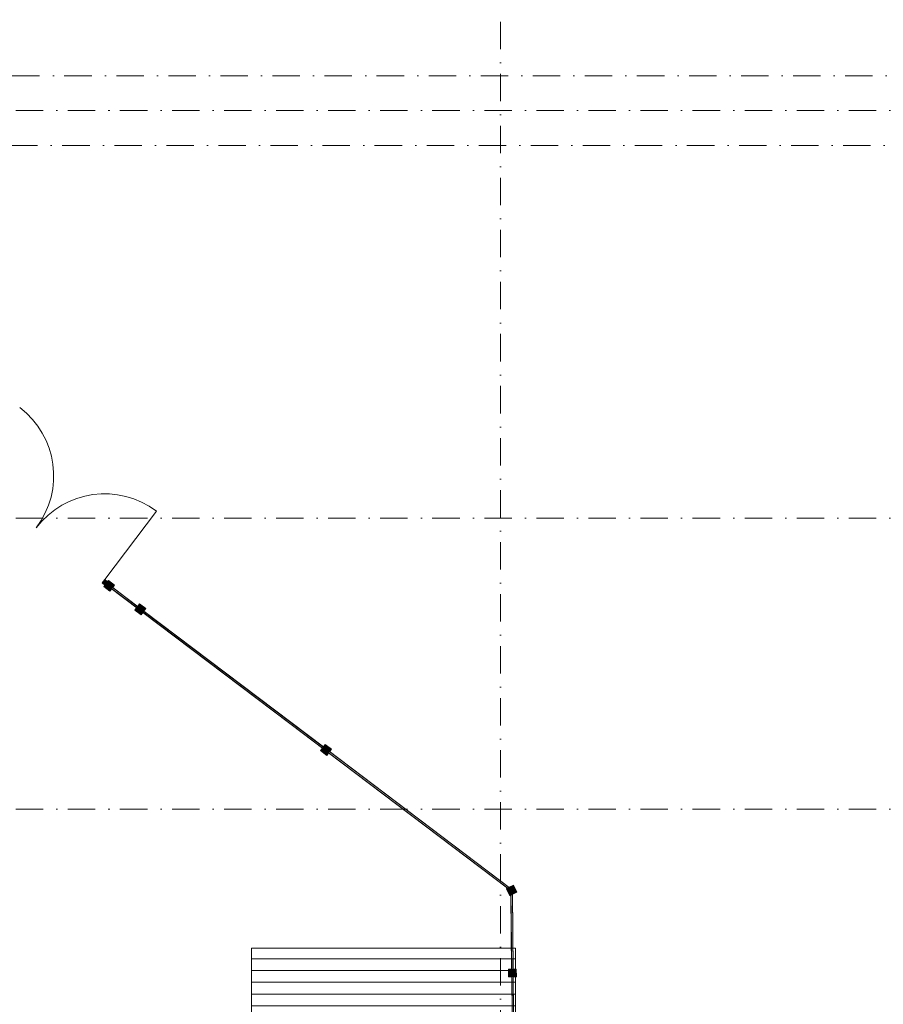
# Model space of a CAD drawing. Header units: millimetres. Extents: x -14761 to 157739, y -22400 to 107990.
# Tile 40 of 81: x 20808 to 31928, y 69484 to 82172. Entities that reach past the tile are written whole.
import ezdxf

# ---------------------------------------------------------------- set-up
doc = ezdxf.new("R2010")
doc.units = ezdxf.units.MM
doc.header["$MEASUREMENT"] = 0
doc.linetypes.add('Штрихпунктирная', pattern=[670.277762, 352.777767, -176.388884, 0, -141.111112])
doc.layers.add('Местность - Забор', color=7, linetype='Continuous')
doc.layers.add('Элемент Модели - Оси', color=7, linetype='Continuous')

msp = doc.modelspace()

# ---------------------------------------------------------------- hatches: boundary and pattern name
at = {"linetype": 'Continuous', "lineweight": 15, "true_color": 0xb1b1b1}
h = msp.add_hatch(dxfattribs=at)
h.set_pattern_fill('Настил_01', color=253, style=0, pattern_type=2)
h.set_pattern_definition([(0, (0, 0), (0, 152), [])])
h.paths.add_polyline_path([(23793, 70209), (27193, 70209), (27193, 49809), (23793, 49809)])
at = {"layer": 'Местность - Забор', "linetype": 'Continuous', "lineweight": 0, "true_color": 0x000000}
for points in [[(21938, 74930), (21902, 74957), (21869, 74914), (21905, 74886)], [(21979, 74868), (22003, 74850), (22030, 74886), (21950, 74946), (21923, 74910), (21947, 74892), (21941, 74884), (21917, 74902), (21890, 74867), (21970, 74806), (21997, 74842), (21973, 74860)], [(22338, 74577), (22350, 74593), (21982, 74872), (21970, 74856)], [(22347, 74589), (22341, 74581), (22317, 74600), (22290, 74564), (22370, 74503), (22397, 74539), (22373, 74557), (22379, 74565), (22403, 74547), (22430, 74583), (22350, 74643), (22323, 74608)], [(24730, 72767), (24742, 72782), (22382, 74569), (22370, 74553)], [(24739, 72779), (24733, 72771), (24709, 72789), (24682, 72753), (24761, 72692), (24789, 72728), (24765, 72746), (24771, 72754), (24795, 72736), (24822, 72772), (24742, 72832), (24715, 72797)], [(27117, 70959), (27129, 70975), (24774, 72758), (24762, 72742)], [(27149, 70926), (27149, 70898), (27211, 70929), (27166, 71019), (27104, 70988), (27126, 70971), (27120, 70963), (27094, 70983), (27076, 70974), (27121, 70884), (27139, 70893), (27139, 70926)], [(27143, 69907), (27163, 69907), (27154, 70926), (27134, 70926)], [(27158, 69907), (27148, 69907), (27147, 69937), (27102, 69937), (27103, 69837), (27148, 69837), (27148, 69867), (27158, 69867), (27158, 69837), (27203, 69838), (27202, 69938), (27157, 69937)], [(27169, 66907), (27189, 66907), (27163, 69867), (27143, 69867)]]:
    msp.add_hatch(color=18, dxfattribs=at).paths.add_polyline_path(points)

# ---------------------------------------------------------------- linework, layer by layer
at = {"color": 7, "linetype": 'Continuous', "lineweight": 15, "flags": 128}
msp.add_lwpolyline([(23793, 70209), (27193, 70209), (27193, 49809), (23793, 49809)], close=True, dxfattribs=at)
at = {"layer": 'Местность - Забор', "color": 7, "linetype": 'Continuous', "lineweight": 15}
for p, q in [((21902, 74957), (22569, 75838)), ((21917, 74902), (21890, 74867)), ((21890, 74867), (21970, 74806)), ((21917, 74902), (21941, 74884)), ((21950, 74946), (21923, 74910)), ((21923, 74910), (21947, 74892)), ((21947, 74892), (21941, 74884)), ((21950, 74946), (22030, 74886)), ((21979, 74868), (21973, 74860)), ((21973, 74860), (21997, 74842)), ((21979, 74868), (22003, 74850)), ((22030, 74886), (22003, 74850)), ((21997, 74842), (21970, 74806)), ((22350, 74643), (22323, 74608)), ((22323, 74608), (22347, 74589)), ((22350, 74643), (22430, 74583)), ((22317, 74600), (22290, 74564)), ((22290, 74564), (22370, 74503)), ((22317, 74600), (22341, 74581)), ((22347, 74589), (22341, 74581)), ((22397, 74539), (22370, 74503)), ((22379, 74565), (22373, 74557)), ((22373, 74557), (22397, 74539)), ((22379, 74565), (22403, 74547)), ((22430, 74583), (22403, 74547)), ((24742, 72832), (24715, 72797)), ((24742, 72832), (24822, 72772)), ((24709, 72789), (24682, 72753)), ((24682, 72753), (24761, 72692)), ((24709, 72789), (24733, 72771)), ((24715, 72797), (24739, 72779)), ((24739, 72779), (24733, 72771)), ((24789, 72728), (24761, 72692)), ((24771, 72754), (24765, 72746)), ((24765, 72746), (24789, 72728)), ((24771, 72754), (24795, 72736)), ((24822, 72772), (24795, 72736)), ((27094, 70983), (27076, 70974)), ((27076, 70974), (27121, 70884)), ((27094, 70983), (27120, 70963)), ((27166, 71019), (27104, 70988)), ((27104, 70988), (27126, 70971)), ((27126, 70971), (27120, 70963)), ((27139, 70926), (27139, 70893)), ((27149, 70926), (27139, 70926)), ((27211, 70929), (27149, 70898)), ((27149, 70926), (27149, 70898)), ((27166, 71019), (27211, 70929)), ((27139, 70893), (27121, 70884)), ((27102, 69937), (27103, 69837)), ((27147, 69937), (27102, 69937)), ((27147, 69937), (27148, 69907)), ((27202, 69938), (27157, 69937)), ((27157, 69937), (27158, 69907)), ((27202, 69938), (27203, 69838)), ((27148, 69837), (27103, 69837)), ((27158, 69907), (27148, 69907)), ((27148, 69867), (27148, 69837)), ((27158, 69867), (27148, 69867)), ((27158, 69867), (27158, 69837)), ((27203, 69838), (27158, 69837))]:
    msp.add_line(p, q, dxfattribs=at)
at = {"layer": 'Местность - Забор', "color": 7, "linetype": 'Continuous', "lineweight": 15, "flags": 128}
for points in [[(21938, 74930), (21902, 74957), (21869, 74914), (21905, 74886)], [(22338, 74577), (22350, 74593), (21982, 74872), (21970, 74856)], [(24730, 72767), (24742, 72782), (22382, 74569), (22370, 74553)], [(27117, 70959), (27129, 70975), (24774, 72758), (24762, 72742)], [(27143, 69907), (27163, 69907), (27154, 70926), (27134, 70926)], [(27169, 66907), (27189, 66907), (27163, 69867), (27143, 69867)]]:
    msp.add_lwpolyline(points, close=True, dxfattribs=at)
for points in [[(22314, 74596), (21994, 74838)], [(22326, 74611), (22006, 74854)], [(24706, 72785), (22394, 74535)], [(24718, 72801), (22406, 74551)], [(27089, 70980), (24786, 72724)], [(27109, 70990), (24798, 72740)], [(27142, 69937), (27134, 70891)], [(27162, 69937), (27154, 70901)], [(27169, 66937), (27143, 69837)], [(27189, 66937), (27163, 69837)]]:
    msp.add_lwpolyline(points, dxfattribs=at)
at = {"layer": 'Местность - Забор', "color": 7, "linetype": 'Continuous', "lineweight": 15}
for centre, start, end in [((20140, 76292), 322.8629, 52.8629), ((21902, 74957), 52.8629, 142.8629)]:
    msp.add_arc(centre, 1105, start, end, dxfattribs=at)
at = {"layer": 'Элемент Модели - Оси', "color": 7, "linetype": 'Штрихпунктирная', "lineweight": 15}
for p, q in [((27000, 92200), (27000, -1975)), ((-12137, 81450), (155027, 81450)), ((-12761, 81000), (155650, 81000)), ((-12163, 80550), (155052, 80550)), ((-12761, 75750), (155650, 75750)), ((-12761, 72000), (155650, 72000))]:
    msp.add_line(p, q, dxfattribs=at)

doc.saveas('drawing.dxf')
